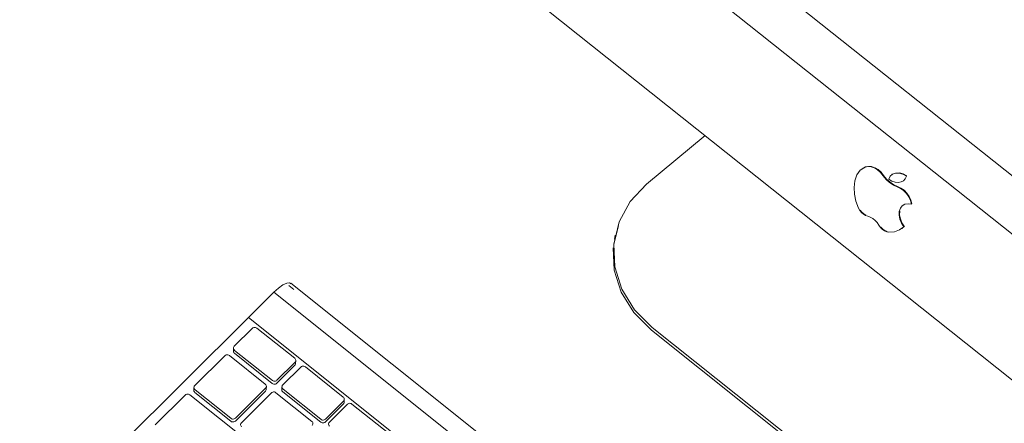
# Model space of a CAD drawing. Header units: centimetres. Extents: x -2274.6 to -2273.04, y 1316.35 to 1317.85.
# Tile 39 of 59: x -2273.8064 to -2273.7684, y 1317.3045 to 1317.3201. Entities that reach past the tile are written whole.
import ezdxf

# ---------------------------------------------------------------- set-up
doc = ezdxf.new("R2010")
doc.units = ezdxf.units.CM
doc.layers.add('Wyposażenie elektryczne', color=7, linetype='Continuous', lineweight=9)

msp = doc.modelspace()

# ---------------------------------------------------------------- linework, layer by layer
at = {"layer": 'Wyposażenie elektryczne'}
for p, q in [((-2273.798081, 1317.337885), (-2273.744762, 1317.295524)), ((-2273.743581, 1317.29232), (-2273.800667, 1317.337692)), ((-2273.743581, 1317.29232), (-2273.800667, 1317.337692)), ((-2273.800526, 1317.331967), (-2273.747341, 1317.289652)), ((-2273.782208, 1317.313719), (-2273.779947, 1317.315598)), ((-2273.773897, 1317.314302), (-2273.773881, 1317.314313)), ((-2273.773882, 1317.314312), (-2273.773748, 1317.314387)), ((-2273.772727, 1317.314093), (-2273.772712, 1317.314104)), ((-2273.772273, 1317.313863), (-2273.772288, 1317.313851)), ((-2273.783482, 1317.311407), (-2273.783299, 1317.31211)), ((-2273.772312, 1317.312025), (-2273.772328, 1317.312013)), ((-2273.783449, 1317.311601), (-2273.783419, 1317.311747)), ((-2273.796033, 1317.309807), (-2273.795844, 1317.309656)), ((-2273.795963, 1317.309894), (-2273.769484, 1317.288754)), ((-2273.797596, 1317.30857), (-2273.796618, 1317.309543)), ((-2273.770133, 1317.288396), (-2273.796618, 1317.309543)), ((-2273.797596, 1317.30857), (-2273.806441, 1317.29977)), ((-2273.797596, 1317.30857), (-2273.771112, 1317.287417)), ((-2273.771112, 1317.287417), (-2273.797596, 1317.30857)), ((-2273.77218, 1317.300369), (-2273.781991, 1317.308187)), ((-2273.797451, 1317.308149), (-2273.798146, 1317.307458)), ((-2273.795812, 1317.306991), (-2273.797272, 1317.308157)), ((-2273.772204, 1317.300257), (-2273.782014, 1317.308075)), ((-2273.798513, 1317.307092), (-2273.799673, 1317.305938)), ((-2273.796949, 1317.305993), (-2273.798335, 1317.3071)), ((-2273.798183, 1317.307276), (-2273.798178, 1317.307388)), ((-2273.796681, 1317.30602), (-2273.798141, 1317.307187)), ((-2273.798135, 1317.307298), (-2273.796675, 1317.306131)), ((-2273.795807, 1317.30672), (-2273.796502, 1317.306028)), ((-2273.796496, 1317.30614), (-2273.795801, 1317.306831)), ((-2273.795576, 1317.306652), (-2273.796271, 1317.30596)), ((-2273.795769, 1317.306901), (-2273.795775, 1317.306789)), ((-2273.793936, 1317.305493), (-2273.795398, 1317.30666)), ((-2273.796907, 1317.305903), (-2273.796913, 1317.305792)), ((-2273.796309, 1317.305779), (-2273.796303, 1317.30589)), ((-2273.800041, 1317.305572), (-2273.801201, 1317.304417)), ((-2273.797577, 1317.303753), (-2273.799862, 1317.30558)), ((-2273.799711, 1317.305756), (-2273.799705, 1317.305868)), ((-2273.798283, 1317.304559), (-2273.799669, 1317.305667)), ((-2273.799663, 1317.305778), (-2273.798277, 1317.304671)), ((-2273.796945, 1317.305722), (-2273.798104, 1317.304567)), ((-2273.798099, 1317.304679), (-2273.796939, 1317.305834)), ((-2273.796714, 1317.305654), (-2273.797874, 1317.304499)), ((-2273.795149, 1317.304554), (-2273.796535, 1317.305662)), ((-2273.794805, 1317.304521), (-2273.796267, 1317.305689)), ((-2273.796261, 1317.305801), (-2273.794799, 1317.304633)), ((-2273.793932, 1317.305222), (-2273.794627, 1317.30453)), ((-2273.794621, 1317.304641), (-2273.793926, 1317.305333)), ((-2273.793776, 1317.305213), (-2273.794471, 1317.304521)), ((-2273.793894, 1317.305403), (-2273.7939, 1317.305291)), ((-2273.792135, 1317.304054), (-2273.793597, 1317.305222))]:
    msp.add_line(p, q, dxfattribs=at)
for points in [[(-2273.773764, 1317.314376, 0), (-2273.773949, 1317.314259, 0), (-2273.774084, 1317.314082, 0), (-2273.774163, 1317.313856, 0), (-2273.774181, 1317.313593, 0)], [(-2273.773064, 1317.314049, 0), (-2273.773164, 1317.314171, 0), (-2273.77328, 1317.314272, 0), (-2273.773406, 1317.314347, 0), (-2273.773533, 1317.31439, 0), (-2273.773655, 1317.3144, 0), (-2273.773764, 1317.314376, 0)], [(-2273.773748, 1317.314387, 0), (-2273.773639, 1317.314411, 0), (-2273.773518, 1317.314402, 0), (-2273.77339, 1317.314358, 0)], [(-2273.77338, 1317.314353, 0), (-2273.773265, 1317.314283, 0), (-2273.773149, 1317.314182, 0), (-2273.773049, 1317.31406, 0)], [(-2273.772816, 1317.313783, 0), (-2273.772949, 1317.313905, 0), (-2273.773064, 1317.314049, 0)], [(-2273.773049, 1317.31406, 0), (-2273.772933, 1317.313916, 0), (-2273.772801, 1317.313794, 0)], [(-2273.772165, 1317.31403, 0), (-2273.772308, 1317.31411, 0), (-2273.772451, 1317.314152, 0), (-2273.772585, 1317.314151, 0), (-2273.772702, 1317.31411, 0), (-2273.772792, 1317.314029, 0), (-2273.77285, 1317.313916, 0)], [(-2273.77285, 1317.313916, 0), (-2273.772728, 1317.313844, 0), (-2273.772604, 1317.313801, 0), (-2273.772485, 1317.313788, 0), (-2273.772376, 1317.313806, 0), (-2273.772284, 1317.313854, 0), (-2273.772212, 1317.31393, 0), (-2273.772165, 1317.31403, 0)], [(-2273.772436, 1317.314163, 0), (-2273.772293, 1317.314121, 0), (-2273.77215, 1317.314041, 0)], [(-2273.781991, 1317.308187, 0), (-2273.782676, 1317.30887, 0), (-2273.783166, 1317.309663, 0), (-2273.783436, 1317.310524, 0), (-2273.78347, 1317.311407, 0), (-2273.783268, 1317.312264, 0), (-2273.782839, 1317.313049, 0), (-2273.782208, 1317.313719, 0)], [(-2273.774181, 1317.313593, 0), (-2273.774173, 1317.313338, 0), (-2273.774119, 1317.31307, 0), (-2273.774021, 1317.3128, 0)], [(-2273.772524, 1317.313619, 0), (-2273.772672, 1317.313686, 0), (-2273.772816, 1317.313783, 0)], [(-2273.772801, 1317.313794, 0), (-2273.772657, 1317.313697, 0), (-2273.772509, 1317.31363, 0)], [(-2273.77197, 1317.31295, 0), (-2273.772008, 1317.313091, 0), (-2273.772075, 1317.313231, 0), (-2273.772165, 1317.313361, 0), (-2273.772275, 1317.313473, 0), (-2273.772397, 1317.313561, 0), (-2273.772524, 1317.313619, 0)], [(-2273.772509, 1317.31363, 0), (-2273.772381, 1317.313572, 0), (-2273.77226, 1317.313484, 0), (-2273.77215, 1317.313372, 0), (-2273.77206, 1317.313242, 0), (-2273.771993, 1317.313103, 0), (-2273.771955, 1317.312961, 0)], [(-2273.774021, 1317.3128, 0), (-2273.773971, 1317.312709, 0), (-2273.773906, 1317.312627, 0), (-2273.773829, 1317.312559, 0), (-2273.773746, 1317.312509, 0), (-2273.773662, 1317.31248, 0)], [(-2273.772262, 1317.312067, 0), (-2273.772355, 1317.312214, 0), (-2273.772417, 1317.312369, 0), (-2273.772447, 1317.312523, 0), (-2273.772441, 1317.312666, 0), (-2273.7724, 1317.312788, 0), (-2273.772328, 1317.312883, 0), (-2273.772227, 1317.312944, 0), (-2273.772105, 1317.312966, 0), (-2273.77197, 1317.31295, 0)], [(-2273.773731, 1317.31252, 0), (-2273.773814, 1317.31257, 0), (-2273.77389, 1317.312638, 0), (-2273.773956, 1317.31272, 0)], [(-2273.773662, 1317.31248, 0), (-2273.773565, 1317.312449, 0), (-2273.773468, 1317.312396, 0), (-2273.773377, 1317.312323, 0), (-2273.773295, 1317.312235, 0), (-2273.773227, 1317.312135, 0)], [(-2273.772426, 1317.312677, 0), (-2273.772432, 1317.312534, 0), (-2273.772402, 1317.31238, 0), (-2273.772339, 1317.312225, 0), (-2273.772247, 1317.312079, 0)], [(-2273.773227, 1317.312135, 0), (-2273.773167, 1317.312049, 0), (-2273.773095, 1317.311975, 0), (-2273.773013, 1317.311918, 0), (-2273.772929, 1317.31188, 0), (-2273.772846, 1317.311866, 0)], [(-2273.772914, 1317.311892, 0), (-2273.772998, 1317.311929, 0), (-2273.773079, 1317.311986, 0), (-2273.773152, 1317.31206, 0)], [(-2273.772846, 1317.311866, 0), (-2273.772626, 1317.311883, 0), (-2273.772429, 1317.311951, 0), (-2273.772262, 1317.312067, 0)], [(-2273.782014, 1317.308075, 0), (-2273.782699, 1317.308756, 0), (-2273.78319, 1317.309543, 0), (-2273.783462, 1317.310396, 0), (-2273.783499, 1317.311267, 0)], [(-2273.796618, 1317.309543, 0), (-2273.796434, 1317.309708, 0), (-2273.796265, 1317.309829, 0), (-2273.796121, 1317.3099, 0), (-2273.796012, 1317.309914, 0), (-2273.795944, 1317.309873, 0)], [(-2273.797272, 1317.308157, 0), (-2273.797299, 1317.308174, 0), (-2273.797331, 1317.308184, 0), (-2273.797364, 1317.308186, 0), (-2273.797396, 1317.308181, 0), (-2273.797426, 1317.308168, 0), (-2273.797451, 1317.308149, 0)], [(-2273.798146, 1317.307458, 0), (-2273.798164, 1317.307433, 0), (-2273.798175, 1317.307406, 0), (-2273.798177, 1317.307376, 0), (-2273.798171, 1317.307347, 0), (-2273.798157, 1317.307321, 0), (-2273.798135, 1317.307298, 0)], [(-2273.798335, 1317.3071, 0), (-2273.798362, 1317.307117, 0), (-2273.798393, 1317.307127, 0), (-2273.798426, 1317.307129, 0), (-2273.798458, 1317.307124, 0), (-2273.798488, 1317.307111, 0), (-2273.798513, 1317.307092, 0)], [(-2273.798141, 1317.307187, 0), (-2273.798163, 1317.307209, 0), (-2273.798177, 1317.307236, 0), (-2273.798183, 1317.307264, 0), (-2273.798181, 1317.307294, 0), (-2273.79817, 1317.307322, 0), (-2273.798151, 1317.307346, 0)], [(-2273.795801, 1317.306831, 0), (-2273.795783, 1317.306856, 0), (-2273.795772, 1317.306883, 0), (-2273.795769, 1317.306913, 0), (-2273.795776, 1317.306942, 0), (-2273.79579, 1317.306968, 0), (-2273.795812, 1317.306991, 0)], [(-2273.795799, 1317.30686, 0), (-2273.795796, 1317.306857, 0), (-2273.795782, 1317.30683, 0), (-2273.795775, 1317.306801, 0), (-2273.795778, 1317.306772, 0), (-2273.795789, 1317.306744, 0), (-2273.795807, 1317.30672, 0)], [(-2273.795398, 1317.30666, 0), (-2273.795425, 1317.306677, 0), (-2273.795456, 1317.306686, 0), (-2273.795489, 1317.306689, 0), (-2273.795522, 1317.306683, 0), (-2273.795551, 1317.306671, 0), (-2273.795576, 1317.306652, 0)], [(-2273.799673, 1317.305938, 0), (-2273.799692, 1317.305913, 0), (-2273.799703, 1317.305885, 0), (-2273.799705, 1317.305856, 0), (-2273.799699, 1317.305827, 0), (-2273.799685, 1317.305801, 0), (-2273.799663, 1317.305778, 0)], [(-2273.796939, 1317.305834, 0), (-2273.79692, 1317.305858, 0), (-2273.796909, 1317.305886, 0), (-2273.796907, 1317.305915, 0), (-2273.796913, 1317.305944, 0), (-2273.796927, 1317.305971, 0), (-2273.796949, 1317.305993, 0)], [(-2273.796502, 1317.306028, 0), (-2273.796527, 1317.306009, 0), (-2273.796557, 1317.305996, 0), (-2273.796589, 1317.305991, 0), (-2273.796622, 1317.305993, 0), (-2273.796653, 1317.306003, 0), (-2273.796681, 1317.30602, 0)], [(-2273.796675, 1317.306131, 0), (-2273.796647, 1317.306115, 0), (-2273.796616, 1317.306105, 0), (-2273.796583, 1317.306103, 0), (-2273.796551, 1317.306108, 0), (-2273.796521, 1317.306121, 0), (-2273.796496, 1317.30614, 0)], [(-2273.796271, 1317.30596, 0), (-2273.79629, 1317.305936, 0), (-2273.796301, 1317.305908, 0), (-2273.796303, 1317.305879, 0), (-2273.796297, 1317.30585, 0), (-2273.796282, 1317.305823, 0), (-2273.796261, 1317.305801, 0)], [(-2273.799862, 1317.30558, 0), (-2273.799889, 1317.305597, 0), (-2273.799921, 1317.305607, 0), (-2273.799953, 1317.305609, 0), (-2273.799986, 1317.305604, 0), (-2273.800016, 1317.305591, 0), (-2273.800041, 1317.305572, 0)], [(-2273.799669, 1317.305667, 0), (-2273.79969, 1317.305689, 0), (-2273.799704, 1317.305716, 0), (-2273.799711, 1317.305745, 0), (-2273.799708, 1317.305774, 0), (-2273.799697, 1317.305802, 0), (-2273.799679, 1317.305826, 0)], [(-2273.796919, 1317.305832, 0), (-2273.796913, 1317.305803, 0), (-2273.796915, 1317.305774, 0), (-2273.796926, 1317.305746, 0), (-2273.796945, 1317.305722, 0)], [(-2273.796535, 1317.305662, 0), (-2273.796562, 1317.305679, 0), (-2273.796594, 1317.305689, 0), (-2273.796627, 1317.305691, 0), (-2273.796659, 1317.305686, 0), (-2273.796689, 1317.305673, 0), (-2273.796714, 1317.305654, 0)], [(-2273.796267, 1317.305689, 0), (-2273.796288, 1317.305711, 0), (-2273.796303, 1317.305738, 0), (-2273.796309, 1317.305767, 0), (-2273.796306, 1317.305796, 0), (-2273.796296, 1317.305824, 0), (-2273.796277, 1317.305848, 0)], [(-2273.793926, 1317.305333, 0), (-2273.793907, 1317.305358, 0), (-2273.793896, 1317.305385, 0), (-2273.793894, 1317.305415, 0), (-2273.7939, 1317.305444, 0), (-2273.793915, 1317.30547, 0), (-2273.793936, 1317.305493, 0)], [(-2273.793906, 1317.305332, 0), (-2273.7939, 1317.305303, 0), (-2273.793902, 1317.305274, 0), (-2273.793913, 1317.305246, 0), (-2273.793932, 1317.305222, 0)], [(-2273.793597, 1317.305222, 0), (-2273.793624, 1317.305238, 0), (-2273.793656, 1317.305248, 0), (-2273.793689, 1317.305251, 0), (-2273.793721, 1317.305245, 0), (-2273.793751, 1317.305233, 0), (-2273.793776, 1317.305213, 0)], [(-2273.798104, 1317.304567, 0), (-2273.79813, 1317.304548, 0), (-2273.798159, 1317.304536, 0), (-2273.798192, 1317.30453, 0), (-2273.798225, 1317.304533, 0), (-2273.798256, 1317.304542, 0), (-2273.798283, 1317.304559, 0)], [(-2273.798277, 1317.304671, 0), (-2273.79825, 1317.304654, 0), (-2273.798219, 1317.304644, 0), (-2273.798186, 1317.304642, 0), (-2273.798154, 1317.304647, 0), (-2273.798124, 1317.30466, 0), (-2273.798099, 1317.304679, 0)], [(-2273.797874, 1317.304499, 0), (-2273.797892, 1317.304475, 0), (-2273.797903, 1317.304447, 0), (-2273.797906, 1317.304418, 0), (-2273.797899, 1317.304389, 0), (-2273.797885, 1317.304362, 0), (-2273.797864, 1317.30434, 0)], [(-2273.795138, 1317.304395, 0), (-2273.79512, 1317.304419, 0), (-2273.795109, 1317.304447, 0), (-2273.795107, 1317.304477, 0), (-2273.795113, 1317.304506, 0), (-2273.795127, 1317.304532, 0), (-2273.795149, 1317.304554, 0)], [(-2273.794627, 1317.30453, 0), (-2273.794652, 1317.304511, 0), (-2273.794681, 1317.304498, 0), (-2273.794714, 1317.304493, 0), (-2273.794747, 1317.304495, 0), (-2273.794778, 1317.304505, 0), (-2273.794805, 1317.304521, 0)], [(-2273.794799, 1317.304633, 0), (-2273.794772, 1317.304616, 0), (-2273.794741, 1317.304606, 0), (-2273.794708, 1317.304604, 0), (-2273.794676, 1317.304609, 0), (-2273.794646, 1317.304622, 0), (-2273.794621, 1317.304641, 0)], [(-2273.794471, 1317.304521, 0), (-2273.794489, 1317.304497, 0), (-2273.7945, 1317.304469, 0), (-2273.794503, 1317.30444, 0), (-2273.794496, 1317.304411, 0), (-2273.794482, 1317.304384, 0), (-2273.79446, 1317.304362, 0)]]:
    msp.add_polyline3d(points, dxfattribs=at)

doc.saveas('drawing.dxf')
